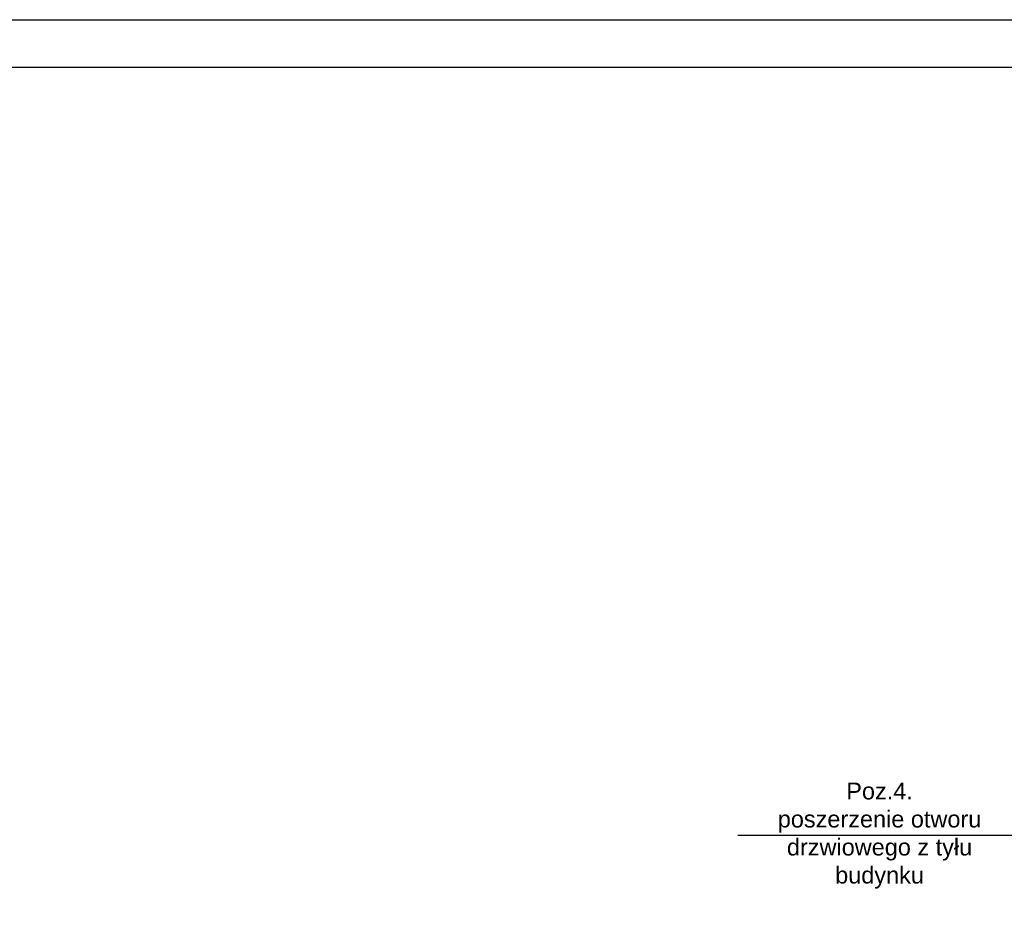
# Model space of a CAD drawing. Header units: millimetres. Extents: x -29041 to 64500, y 110629 to 283923.
# Tile 37 of 49: x 12053 to 23348, y 196944 to 207247. Entities that reach past the tile are written whole.
import ezdxf

# ---------------------------------------------------------------- set-up
doc = ezdxf.new("R2010")
doc.units = ezdxf.units.MM
for name, color, linetype in [('cienka', 1, 'Continuous'), ('konstrukcja', 3, 'Continuous'), ('LC_Rzutnia', 7, 'Continuous')]:
    doc.layers.add(name, color=color, linetype=linetype)
doc.layers.add('NIE do druku', color=215, linetype='Continuous', plot=False)
doc.styles.get("Standard").update_dxf_attribs({"font": 'arial.ttf'})

msp = doc.modelspace()

# ---------------------------------------------------------------- linework, layer by layer
at = {"layer": 'cienka'}
msp.add_line((20289.49282, 197898.74276), (23437.51069, 197898.74276), dxfattribs=at)
at = {"layer": 'LC_Rzutnia', "lineweight": 30}
msp.add_lwpolyline([(-5355.79639, 206701.39254), (55359.83371, 206701.39254), (55359.83371, 164763.60218), (-5355.79639, 164763.60218)], close=True, dxfattribs=at)
at = {"layer": 'NIE do druku', "lineweight": 30}
msp.add_lwpolyline([(-5900.99506, 207246.5912), (55905.03237, 207246.5912), (55905.03237, 164218.40352), (-5900.99506, 164218.40352)], close=True, dxfattribs=at)

# ---------------------------------------------------------------- texts
at = {"layer": 'konstrukcja', "color": 7, "ltscale": 5, "insert": (21916.61644, 197891.9466), "char_height": 192.78, "width": 2526.1408065, "attachment_point": 5}
msp.add_mtext('{\\fArial|b0|i0|c238|p34;Poz.4.\\Pposzerzenie otworu drzwiowego z tyłu budynku}', dxfattribs=at)

doc.saveas('drawing.dxf')
